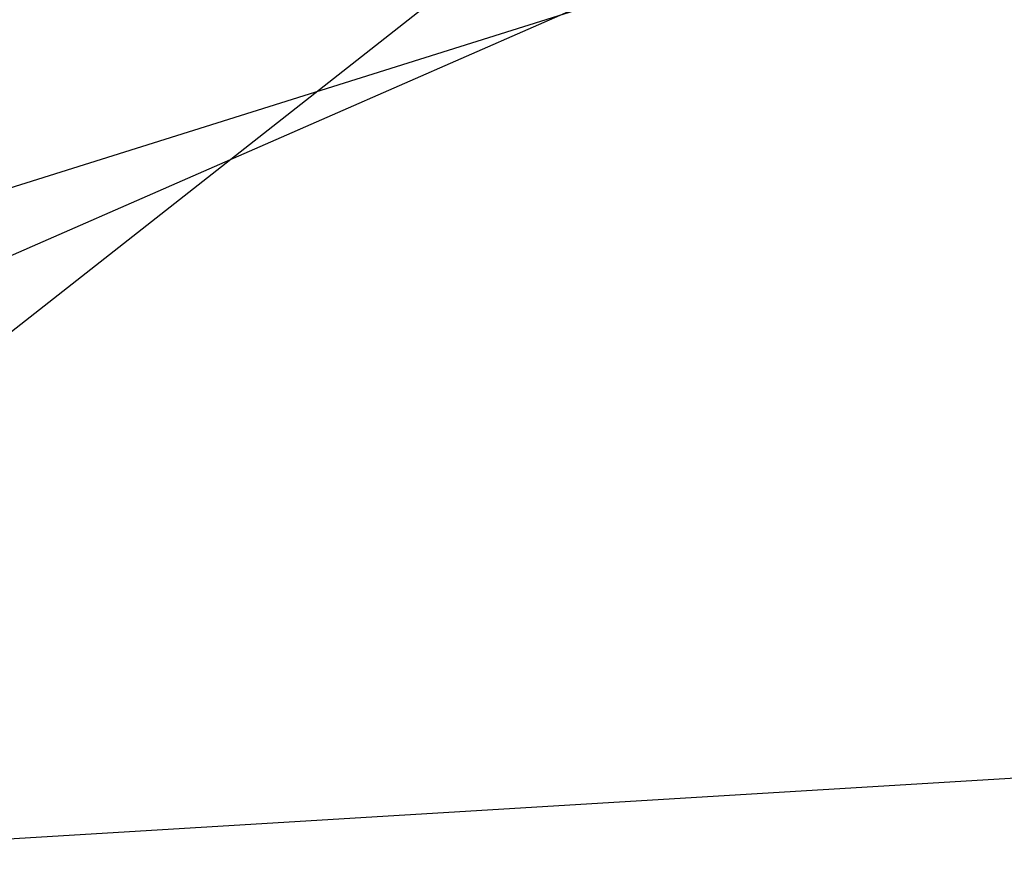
# Model space of a CAD drawing. Extents: x 0 to 901, y 0 to 72.
# Tile 107 of 256: x 448.85964 to 448.86265, y 61.23653 to 61.2391. Entities that reach past the tile are written whole.
import ezdxf

# ---------------------------------------------------------------- set-up
doc = ezdxf.new("R2010")
doc.units = 0
doc.header["$LTSCALE"] = 25.4
doc.layers.get('0').update_dxf_attribs({"color": 13, "linetype": 'CONTINUOUS'})

# ---------------------------------------------------------------- blocks, each defined once
blk = doc.blocks.new('PIN-LED-M-8128_STL')
at = {"color": 0}
for p, q in [((11.1216812, 453.3269653, 5.1863971), (11.0073242, 453.690918, 4.9704819)), ((11.1216812, 453.3269653, 5.1863971), (11.0073242, 453.690918, 4.9704819)), ((11.1389551, 453.3345642, 2.3874702), (10.8955212, 453.644104, 2.1619771)), ((11.1389551, 453.3345642, 2.3874702), (10.8955212, 453.644104, 2.1619771)), ((11.1116829, 453.3226624, 63.3914871), (11.0994263, 453.5248718, 63.2863312)), ((11.1116829, 453.3226624, 63.3914871), (11.0994263, 453.5248718, 63.2863312)), ((11.1268606, 453.3292236, 2.4742181), (11.0509119, 453.5027771, 2.5835931)), ((11.1268606, 453.3292236, 2.4742181), (11.0509119, 453.5027771, 2.5835931))]:
    blk.add_line(p, q, dxfattribs=at)
mesh = blk.add_polyface(dxfattribs=at)
corners = [(11.3073435, 453.4196167, 60.6909943), (11.107358, 453.7418518, 60.9087486), (11.203413, 453.3647156, 60.6846046)]
mesh.append_faces([[corners[k] for k in face] for face in [(0, 1, 2)]], dxfattribs={"color": 0})
mesh = blk.add_polyface(dxfattribs=at)
corners = [(11.2257013, 453.375824, 61.3859711), (11.1015234, 453.7386169, 61.6083031), (11.0545988, 453.7138672, 61.6047211)]
mesh.append_faces([[corners[k] for k in face] for face in [(0, 1, 2)]], dxfattribs={"color": 0})
mesh = blk.add_polyface(dxfattribs=at)
corners = [(11.3286362, 453.4318542, 61.3923035), (11.1015234, 453.7386169, 61.6083031), (11.2257013, 453.375824, 61.3859711)]
mesh.append_faces([[corners[k] for k in face] for face in [(0, 1, 2)]], dxfattribs={"color": 0})
mesh = blk.add_polyface(dxfattribs=at)
corners = [(11.3316708, 453.4336243, 1.7000154), (11.2249737, 453.3754578, 1.6929367), (11.0383244, 453.7057495, 1.4729311)]
mesh.append_faces([[corners[k] for k in face] for face in [(0, 1, 2)]], dxfattribs={"color": 0})
mesh = blk.add_polyface(dxfattribs=at)
corners = [(11.3533983, 453.4465637, 62.0063324), (11.1880875, 453.3572693, 61.9961624), (11.1061897, 453.5281067, 61.8867874)]
mesh.append_faces([[corners[k] for k in face] for face in [(0, 1, 2)]], dxfattribs={"color": 0})
mesh = blk.add_polyface(dxfattribs=at)
corners = [(11.1880875, 453.3572693, 61.9961624), (11.1116829, 453.3226624, 61.9914856), (11.1061897, 453.5281067, 61.8867874)]
mesh.append_faces([[corners[k] for k in face] for face in [(0, 1, 2)]], dxfattribs={"color": 0})

msp = doc.modelspace()

# ---------------------------------------------------------------- block references
at = {"color": 250, "rotation": 270}
msp.add_blockref('PIN-LED-M-8128_STL', (-4.5156512, 72.3450928, -0.2648032), dxfattribs=at)

doc.saveas('drawing.dxf')
